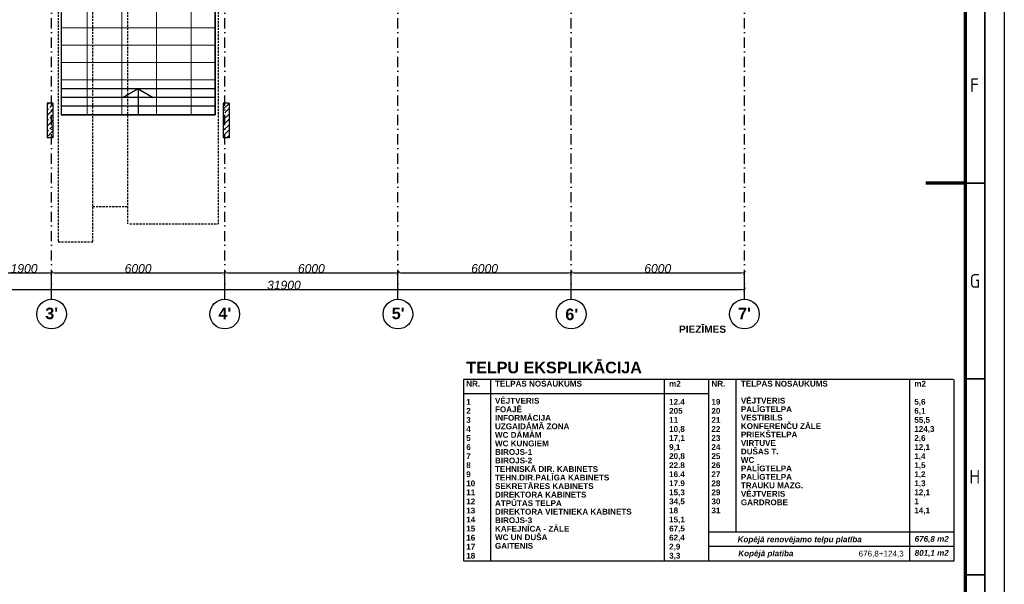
# Model space of a CAD drawing. Header units: millimetres. Extents: x -1662057 to -197461, y -941126 to 63888.
# Tile 157 of 209: x -1582063 to -1547956, y -335317 to -315755. Entities that reach past the tile are written whole.
import ezdxf

# ---------------------------------------------------------------- set-up
doc = ezdxf.new("R2010")
doc.units = ezdxf.units.MM
doc.linetypes.add('Dashed', pattern=[112.5, 75, -37.5])
doc.linetypes.add('Dot & Dashed', pattern=[670.277762, 352.777767, -176.388884, 0, -141.111112])
doc.layers.get('0').update_dxf_attribs({"linetype": 'CONTINUOUS'})
doc.layers.get('Defpoints').update_dxf_attribs({"linetype": 'CONTINUOUS'})
for name, color, linetype in [('Annotation - Text', 252, 'CONTINUOUS'), ('Ar-Eksplikacijas', 7, 'CONTINUOUS'), ('AR-Hatch', 7, 'CONTINUOUS'), ('Ar-Izmeri.Asis', 7, 'CONTINUOUS'), ('AR-PIEZIMES', 7, 'CONTINUOUS'), ('Ar-TEKSTI', 7, 'CONTINUOUS'), ('Rasējuma lapa', 7, 'CONTINUOUS'), ('sienas es', 7, 'CONTINUOUS')]:
    doc.layers.add(name, color=color, linetype=linetype)
doc.styles.add('GENERATED_STYLE_1', font='arial.ttf')
doc.styles.add('GENERATED_STYLE_2', font='arialbd.ttf')
doc.styles.add('GENERATED_STYLE_3', font='ariali.ttf')
doc.styles.add('GENERATED_STYLE_4', font='arialbi.ttf')
doc.styles.add('GENERATED_STYLE_5', font='arialbd.ttf')
doc.styles.add('ISO', font='iso')
doc.dimstyles.new('GENERATED_STYLE__4', dxfattribs={"dimtxt": 300, "dimasz": 95, "dimexe": 0.18, "dimexo": 300, "dimgap": 0.09, "dimtad": 1, "dimtih": 1, "dimtoh": 1, "dimdec": 0, "dimzin": 0, "dimdsep": 46, "dimtxsty": 'GENERATED_STYLE_3', "dimblk": 'ARROWHEAD_2', "dimblk1": 'ARROWHEAD_2', "dimblk2": 'ARROWHEAD_2', "dimcen": 0.09, "dimclrd": 39, "dimclre": 39, "dimclrt": 7, "dimadec": 0, "dimazin": 0, "dimtfac": 1, "dimtdec": 4, "dimtmove": 0, "dimatfit": 3, "dimfxl": 1, "dimtolj": 1, "dimtzin": 0, "dimarcsym": 0})
pattern_1 = [(45, (-2156922.72, -173838.03), (-183.84776, 183.84776), []), (45, (-2157014.64, -173746.1), (-183.84776, 183.84776), [194.99999, -65])]

# ---------------------------------------------------------------- blocks, each defined once
blk = doc.blocks.new('ARROWHEAD_2')
at = {"color": 0, "linetype": 'Continuous', "lineweight": 0}
for p, q in [((0, 0), (-1, 0)), ((-0.38, -0.66), (0.38, 0.66))]:
    blk.add_line(p, q, dxfattribs=at)
blk = doc.blocks.new('*D1335')
at = {"layer": 'Ar-Izmeri.Asis', "color": 39, "linetype": 'Continuous', "lineweight": -2, "transparency": 16777216}
for p, q in [((-1588859, -325140), (-1588859, -325104)), ((-1588764, -325104), (-1557055, -325104)), ((-1556960, -325140), (-1556960, -325104))]:
    blk.add_line(p, q, dxfattribs=at)
at = {"layer": 'Defpoints', "color": 0, "linetype": 'Continuous', "transparency": 16777216}
for p in [(-1556960, -325104), (-1588859, -325440), (-1556960, -325440)]:
    blk.add_point(p, dxfattribs=at)
at = {"layer": 'Ar-Izmeri.Asis', "color": 39, "linetype": 'Continuous', "lineweight": -2, "transparency": 16777216, "xscale": 95, "yscale": 95, "zscale": 95, "rotation": 180}
blk.add_blockref('ARROWHEAD_2', (-1588859, -325104), dxfattribs=at)
at = {"layer": 'Ar-Izmeri.Asis', "color": 39, "linetype": 'Continuous', "lineweight": -2, "transparency": 16777216, "xscale": 95, "yscale": 95, "zscale": 95}
blk.add_blockref('ARROWHEAD_2', (-1556960, -325104), dxfattribs=at)
at = {"layer": 'Ar-Izmeri.Asis', "color": 7, "linetype": 'Continuous', "lineweight": 9, "transparency": 16777216, "insert": (-1572910, -324951), "char_height": 300, "attachment_point": 5, "style": 'GENERATED_STYLE_3'}
blk.add_mtext('\\A1;31900', dxfattribs=at)
blk = doc.blocks.new('*D1337')
at = {"layer": 'Ar-Izmeri.Asis', "color": 39, "linetype": 'Continuous', "lineweight": -2, "transparency": 16777216}
for p, q in [((-1582859, -325140), (-1582859, -324529)), ((-1582764, -324529), (-1581055, -324529)), ((-1580960, -325140), (-1580960, -324529))]:
    blk.add_line(p, q, dxfattribs=at)
at = {"layer": 'Defpoints', "color": 0, "linetype": 'Continuous', "transparency": 16777216}
for p in [(-1580960, -324529), (-1582859, -325440), (-1580960, -325440)]:
    blk.add_point(p, dxfattribs=at)
at = {"layer": 'Ar-Izmeri.Asis', "color": 39, "linetype": 'Continuous', "lineweight": -2, "transparency": 16777216, "xscale": 95, "yscale": 95, "zscale": 95, "rotation": 180}
blk.add_blockref('ARROWHEAD_2', (-1582859, -324529), dxfattribs=at)
at = {"layer": 'Ar-Izmeri.Asis', "color": 39, "linetype": 'Continuous', "lineweight": -2, "transparency": 16777216, "xscale": 95, "yscale": 95, "zscale": 95}
blk.add_blockref('ARROWHEAD_2', (-1580960, -324529), dxfattribs=at)
at = {"layer": 'Ar-Izmeri.Asis', "color": 7, "linetype": 'Continuous', "lineweight": 9, "transparency": 16777216, "insert": (-1581910, -324376), "char_height": 300, "attachment_point": 5, "style": 'GENERATED_STYLE_3'}
blk.add_mtext('\\A1;1900', dxfattribs=at)
blk = doc.blocks.new('*D1338')
at = {"layer": 'Ar-Izmeri.Asis', "color": 39, "linetype": 'Continuous', "lineweight": -2, "transparency": 16777216}
for p, q in [((-1580960, -325140), (-1580960, -324529)), ((-1580865, -324529), (-1575054, -324529)), ((-1574959, -325140), (-1574959, -324529))]:
    blk.add_line(p, q, dxfattribs=at)
at = {"layer": 'Defpoints', "color": 0, "linetype": 'Continuous', "transparency": 16777216}
for p in [(-1574959, -324529), (-1580960, -325440), (-1574959, -325440)]:
    blk.add_point(p, dxfattribs=at)
at = {"layer": 'Ar-Izmeri.Asis', "color": 39, "linetype": 'Continuous', "lineweight": -2, "transparency": 16777216, "xscale": 95, "yscale": 95, "zscale": 95, "rotation": 180}
blk.add_blockref('ARROWHEAD_2', (-1580960, -324529), dxfattribs=at)
at = {"layer": 'Ar-Izmeri.Asis', "color": 39, "linetype": 'Continuous', "lineweight": -2, "transparency": 16777216, "xscale": 95, "yscale": 95, "zscale": 95}
blk.add_blockref('ARROWHEAD_2', (-1574959, -324529), dxfattribs=at)
at = {"layer": 'Ar-Izmeri.Asis', "color": 7, "linetype": 'Continuous', "lineweight": 9, "transparency": 16777216, "insert": (-1577960, -324376), "char_height": 300, "attachment_point": 5, "style": 'GENERATED_STYLE_3'}
blk.add_mtext('\\A1;6000', dxfattribs=at)
blk = doc.blocks.new('*D1339')
at = {"layer": 'Ar-Izmeri.Asis', "color": 39, "linetype": 'Continuous', "lineweight": -2, "transparency": 16777216}
for p, q in [((-1574959, -325140), (-1574959, -324529)), ((-1574864, -324529), (-1569054, -324529)), ((-1568959, -325140), (-1568959, -324529))]:
    blk.add_line(p, q, dxfattribs=at)
at = {"layer": 'Defpoints', "color": 0, "linetype": 'Continuous', "transparency": 16777216}
for p in [(-1568959, -324529), (-1574959, -325440), (-1568959, -325440)]:
    blk.add_point(p, dxfattribs=at)
at = {"layer": 'Ar-Izmeri.Asis', "color": 39, "linetype": 'Continuous', "lineweight": -2, "transparency": 16777216, "xscale": 95, "yscale": 95, "zscale": 95, "rotation": 180}
blk.add_blockref('ARROWHEAD_2', (-1574959, -324529), dxfattribs=at)
at = {"layer": 'Ar-Izmeri.Asis', "color": 39, "linetype": 'Continuous', "lineweight": -2, "transparency": 16777216, "xscale": 95, "yscale": 95, "zscale": 95}
blk.add_blockref('ARROWHEAD_2', (-1568959, -324529), dxfattribs=at)
at = {"layer": 'Ar-Izmeri.Asis', "color": 7, "linetype": 'Continuous', "lineweight": 9, "transparency": 16777216, "insert": (-1571959, -324376), "char_height": 300, "attachment_point": 5, "style": 'GENERATED_STYLE_3'}
blk.add_mtext('\\A1;6000', dxfattribs=at)
blk = doc.blocks.new('*D1340')
at = {"layer": 'Ar-Izmeri.Asis', "color": 39, "linetype": 'Continuous', "lineweight": -2, "transparency": 16777216}
for p, q in [((-1568959, -325140), (-1568959, -324529)), ((-1568864, -324529), (-1563054, -324529)), ((-1562959, -325140), (-1562959, -324529))]:
    blk.add_line(p, q, dxfattribs=at)
at = {"layer": 'Defpoints', "color": 0, "linetype": 'Continuous', "transparency": 16777216}
for p in [(-1562959, -324529), (-1568959, -325440), (-1562959, -325440)]:
    blk.add_point(p, dxfattribs=at)
at = {"layer": 'Ar-Izmeri.Asis', "color": 39, "linetype": 'Continuous', "lineweight": -2, "transparency": 16777216, "xscale": 95, "yscale": 95, "zscale": 95, "rotation": 180}
blk.add_blockref('ARROWHEAD_2', (-1568959, -324529), dxfattribs=at)
at = {"layer": 'Ar-Izmeri.Asis', "color": 39, "linetype": 'Continuous', "lineweight": -2, "transparency": 16777216, "xscale": 95, "yscale": 95, "zscale": 95}
blk.add_blockref('ARROWHEAD_2', (-1562959, -324529), dxfattribs=at)
at = {"layer": 'Ar-Izmeri.Asis', "color": 7, "linetype": 'Continuous', "lineweight": 9, "transparency": 16777216, "insert": (-1565959, -324376), "char_height": 300, "attachment_point": 5, "style": 'GENERATED_STYLE_3'}
blk.add_mtext('\\A1;6000', dxfattribs=at)
blk = doc.blocks.new('*D1341')
at = {"layer": 'Ar-Izmeri.Asis', "color": 39, "linetype": 'Continuous', "lineweight": -2, "transparency": 16777216}
for p, q in [((-1562959, -325140), (-1562959, -324529)), ((-1562864, -324529), (-1557055, -324529)), ((-1556960, -325140), (-1556960, -324529))]:
    blk.add_line(p, q, dxfattribs=at)
at = {"layer": 'Defpoints', "color": 0, "linetype": 'Continuous', "transparency": 16777216}
for p in [(-1556960, -324529), (-1562959, -325440), (-1556960, -325440)]:
    blk.add_point(p, dxfattribs=at)
at = {"layer": 'Ar-Izmeri.Asis', "color": 39, "linetype": 'Continuous', "lineweight": -2, "transparency": 16777216, "xscale": 95, "yscale": 95, "zscale": 95, "rotation": 180}
blk.add_blockref('ARROWHEAD_2', (-1562959, -324529), dxfattribs=at)
at = {"layer": 'Ar-Izmeri.Asis', "color": 39, "linetype": 'Continuous', "lineweight": -2, "transparency": 16777216, "xscale": 95, "yscale": 95, "zscale": 95}
blk.add_blockref('ARROWHEAD_2', (-1556960, -324529), dxfattribs=at)
at = {"layer": 'Ar-Izmeri.Asis', "color": 7, "linetype": 'Continuous', "lineweight": 9, "transparency": 16777216, "insert": (-1559960, -324376), "char_height": 300, "attachment_point": 5, "style": 'GENERATED_STYLE_3'}
blk.add_mtext('\\A1;6000', dxfattribs=at)
blk = doc.blocks.new('A1_L')
at = {"layer": 'Rasējuma lapa'}
blk.add_line((0, 594), (0, 0), dxfattribs=at)
at = {"layer": 'Rasējuma lapa', "lineweight": 35}
for p, q in [((-5, 589), (-5, 5)), ((-5, 297), (-10, 297)), ((-5, 247), (-10, 247)), ((-5, 197), (-10, 197))]:
    blk.add_line(p, q, dxfattribs=at)
at = {"layer": 'Rasējuma lapa', "lineweight": 70}
for p, q in [((-10, 584), (-10, 10)), ((-10, 297), (-20, 297))]:
    blk.add_line(p, q, dxfattribs=at)
at = {"layer": 'Rasējuma lapa', "style": 'ISO'}
for s, p in [('F', (-8.72, 320.25)), ('G', (-8.81, 270.25)), ('H', (-8.9, 220.25))]:
    blk.add_text(s, height=3.5, dxfattribs=at).set_placement(p)
blk = doc.blocks.new('*U1264')
at = {"layer": 'Rasējuma lapa'}
blk.add_blockref('A1_L', (0, 0), dxfattribs=at)

msp = doc.modelspace()

# ---------------------------------------------------------------- hatches: boundary and pattern name
at = {"layer": 'AR-Hatch', "linetype": 'Continuous', "lineweight": 13, "true_color": 0x636466}
h = msp.add_hatch(dxfattribs=at)
h.set_pattern_fill('GRID_60X120', color=251, style=0, pattern_type=2)
h.set_pattern_definition([(0, (-2156922.7, -173838.03), (0, 600), []), (90, (-2156922.7, -173838), (-1200, 0), [])])
h.paths.add_polyline_path([(-1580629.48073, -319047.78808), (-1575289.48073, -319047.78808), (-1575289.48073, -315247.78808), (-1575369.48073, -315247.78808), (-1575370.82177, -313947.78808), (-1580549.48073, -313947.78808), (-1580549.48073, -315247.78808), (-1580629.48073, -315247.78808)], flags=0)
at = {"layer": 'AR-Hatch', "linetype": 'Continuous', "lineweight": 9, "true_color": 0x636466}
h = msp.add_hatch(dxfattribs=at)
h.set_pattern_fill('BRASS_BRONZE', color=251, style=0, pattern_type=2)
h.set_pattern_definition(pattern_1)
h.paths.add_polyline_path([(-1581109.48073, -318647.78808), (-1580909.48073, -318647.78808), (-1580909.48073, -319847.78808), (-1581109.48073, -319847.78808)], flags=0)
h = msp.add_hatch(dxfattribs=at)
h.set_pattern_fill('BRASS_BRONZE', color=251, style=0, pattern_type=2)
h.set_pattern_definition(pattern_1)
h.paths.add_polyline_path([(-1575009.48073, -318647.78808), (-1574809.48073, -318647.78808), (-1574809.48073, -319847.78808), (-1575009.48073, -319847.78808)], flags=0)

# ---------------------------------------------------------------- linework, layer by layer
at = {"layer": 'Ar-Eksplikacijas', "linetype": 'Continuous'}
for p, q in [((-1566690.33624, -328220.97489), (-1566690.33624, -334506.97399)), ((-1558219.34597, -328220.97489), (-1566690.33624, -328220.97489)), ((-1565752.70318, -328220.97489), (-1565752.70318, -334506.97399)), ((-1559734.0272, -328220.97489), (-1559734.0272, -334506.97399)), ((-1549726.68518, -328220.97489), (-1558197.67545, -328220.97489)), ((-1558197.67545, -328220.97489), (-1558197.67545, -334506.97399)), ((-1558197.67545, -328220.97489), (-1558197.67545, -334506.97399)), ((-1557260.04238, -328220.97489), (-1557260.04238, -333500.56875)), ((-1551241.36641, -328220.97489), (-1551241.36641, -334506.97399)), ((-1549705.01466, -328220.97489), (-1549705.01466, -334506.97399)), ((-1566690.33624, -328709.24604), (-1558190.33624, -328709.24604)), ((-1558197.67545, -333500.56875), (-1549697.67545, -333500.56875)), ((-1558197.67545, -334000.56875), (-1549697.67545, -334000.56875)), ((-1566690.33624, -334506.97399), (-1558190.33624, -334506.97399)), ((-1558197.67545, -334506.97399), (-1549697.67545, -334506.97399))]:
    msp.add_line(p, q, dxfattribs=at)
at = {"layer": 'AR-Hatch', "color": 251, "linetype": 'Continuous', "true_color": 0x636466, "flags": 128}
msp.add_lwpolyline([(-1580629.48073, -319047.78808), (-1575289.48073, -319047.78808), (-1575289.48073, -315247.78808), (-1575369.48073, -315247.78808), (-1575370.82177, -313947.78808), (-1580549.48073, -313947.78808), (-1580549.48073, -315247.78808), (-1580629.48073, -315247.78808)], close=True, dxfattribs=at)
at = {"layer": 'AR-Hatch', "color": 251, "linetype": 'Continuous', "lineweight": 20, "true_color": 0x636466, "flags": 128}
for points in [[(-1581109.48073, -318647.78808), (-1580909.48073, -318647.78808), (-1580909.48073, -319847.78808), (-1581109.48073, -319847.78808)], [(-1575009.48073, -318647.78808), (-1574809.48073, -318647.78808), (-1574809.48073, -319847.78808), (-1575009.48073, -319847.78808)]]:
    msp.add_lwpolyline(points, close=True, dxfattribs=at)
at = {"layer": 'Ar-Izmeri.Asis', "color": 251, "linetype": 'Dot & Dashed', "true_color": 0x636466}
for p, q in [((-1562959.48073, -325440.4107), (-1562959.48073, -314037.78808)), ((-1580959.69844, -325440.4107), (-1580959.69844, -314344.90811)), ((-1574959.48073, -325440.4107), (-1574959.48073, -314344.90811)), ((-1568959.48073, -325440.4107), (-1568959.48073, -314344.90811)), ((-1556959.87956, -325440.4107), (-1556959.87956, -314127.23593))]:
    msp.add_line(p, q, dxfattribs=at)
at = {"layer": 'Ar-Izmeri.Asis', "color": 251, "linetype": 'Continuous', "true_color": 0x636466}
for centre in [(-1580959.69844, -325953.98205), (-1574959.48073, -325953.98205), (-1568959.48073, -325953.98205), (-1562959.48073, -325953.98205), (-1556959.87956, -325953.98205)]:
    msp.add_circle(centre, 513.57134, dxfattribs=at)
at = {"layer": 'sienas es', "color": 251, "linetype": 'Dashed', "true_color": 0x636466}
for p, q in [((-1580729.48073, -315247.78808), (-1580729.48073, -323447.78808)), ((-1579529.48073, -323447.78808), (-1579529.48073, -315247.78808)), ((-1578329.48073, -315247.78808), (-1578329.48073, -322824.20438)), ((-1575189.48073, -315247.78808), (-1575189.48073, -322824.20438)), ((-1579529.48073, -322224.20438), (-1578329.48073, -322224.20438)), ((-1578249.48073, -322824.20438), (-1575189.48073, -322824.20438)), ((-1580729.48073, -323447.78808), (-1579529.48073, -323447.78808))]:
    msp.add_line(p, q, dxfattribs=at)
at = {"layer": 'sienas es', "color": 251, "linetype": 'Continuous', "true_color": 0x636466}
for p, q in [((-1580629.48073, -315247.78808), (-1580629.48073, -319047.78808)), ((-1575289.48073, -315247.78808), (-1575289.48073, -319047.78808)), ((-1575289.48073, -318147.78808), (-1580629.48073, -318147.78808)), ((-1577959.48073, -318147.78808), (-1578477.83599, -318447.78808)), ((-1577959.48073, -318147.78808), (-1577959.48073, -319047.78808)), ((-1577959.48073, -318147.78808), (-1577441.12548, -318447.78808)), ((-1575289.48073, -318447.78808), (-1580629.48073, -318447.78808)), ((-1581109.48073, -318647.78808), (-1581109.48073, -319847.78808)), ((-1580909.48073, -318647.78808), (-1581109.48073, -318647.78808)), ((-1580909.48073, -318647.78808), (-1580909.48073, -319847.78808)), ((-1575289.48073, -318747.78808), (-1580629.48073, -318747.78808)), ((-1575009.48073, -318647.78808), (-1575009.48073, -319847.78808)), ((-1574809.48073, -318647.78808), (-1575009.48073, -318647.78808)), ((-1574809.48073, -318647.78808), (-1574809.48073, -319847.78808)), ((-1575289.48073, -319047.78808), (-1580629.48073, -319047.78808)), ((-1580909.48073, -319847.78808), (-1581109.48073, -319847.78808)), ((-1574809.48073, -319847.78808), (-1575009.48073, -319847.78808))]:
    msp.add_line(p, q, dxfattribs=at)

# ---------------------------------------------------------------- block references
at = {"layer": 'Rasējuma lapa', "xscale": 135.6730224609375, "yscale": 135.6730224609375, "zscale": 135.6730224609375}
msp.add_blockref('*U1264', (-1547956.19836, -361710.6175), dxfattribs=at)

# ---------------------------------------------------------------- texts
at = {"layer": 'Annotation - Text', "linetype": 'Continuous', "char_height": 200, "attachment_point": 2}
for s, insert, style in [('{Kopējā renovējamo telpu platība}', (-1555043.86847, -333659.81354), 'GENERATED_STYLE_4'), ('{676,8 m2}', (-1550470.81609, -333643.47887), 'GENERATED_STYLE_4'), ('{Kopējā platība}', (-1556215.06975, -334145.64641), 'GENERATED_STYLE_4'), ('{676,8+\\C1;124,3}', (-1552221.77148, -334153.15681), 'GENERATED_STYLE_1'), ('{801,1 m2}', (-1550470.81609, -334129.31174), 'GENERATED_STYLE_4')]:
    msp.add_mtext(s, dxfattribs=dict(at, insert=insert, style=style))
at = {"layer": 'AR-PIEZIMES', "color": 251, "linetype": 'Continuous', "true_color": 0x636466, "attachment_point": 1, "style": 'GENERATED_STYLE_5'}
for s, insert, char_height in [("{3'}", (-1581177.29879, -325731.12452), 400), ("{4'}", (-1575179.90392, -325730.78133), 400), ("{5'}", (-1569177.08108, -325731.12452), 400), ("{7'}", (-1557177.47991, -325731.12452), 400), ("{6'}", (-1563161.64085, -325763.393), 400), ('{PIEZĪMES}', (-1559224.30549, -326353.64873), 250)]:
    msp.add_mtext(s, dxfattribs=dict(at, insert=insert, char_height=char_height))
at = {"layer": 'AR-PIEZIMES', "linetype": 'Continuous', "insert": (-1566594.38864, -327605.75452), "char_height": 400, "attachment_point": 1, "style": 'GENERATED_STYLE_5'}
msp.add_mtext('{TELPU EKSPLIKĀCIJA}', dxfattribs=at)
at = {"layer": 'AR-PIEZIMES', "linetype": 'Continuous', "char_height": 200, "attachment_point": 1, "style": 'GENERATED_STYLE_2'}
for s, insert, width, line_spacing_factor in [('{NR.\\P\\P1\\P2\\P3\\P4\\P5\\P6\\P7\\P8\\P9\\P10\\P11\\P12\\P13\\P14\\P15\\P16\\P17\\P18}', (-1566594.38864, -328266.96712), 702.1849905, 0.941058), ('{m2\\P \\P12.4\\P205\\P11\\P10,8\\P17,1\\P9,1\\P20,8\\P22.8\\P16.4\\P17.9\\P15,3\\P34,5\\P18\\P15,1\\P67,5\\P62,4\\P2,9\\P3,3}', (-1559566.40575, -328266.68917), 1151.0639793, 0.940513), ('{NR.\\P\\P19\\P20\\P21\\P22\\P23\\P24\\P25\\P26\\P27\\P28\\P29\\P30\\P31}', (-1558101.72785, -328266.96712), 702.1849905, 0.940766), ('{m2\\P \\P5,6\\P6,1\\P55,5\\P\\C1;124,3\\P\\C7;2,6\\P12,1\\P1,4\\P1,5\\P1,2\\P1,3\\P12,1\\P1\\P14,1}', (-1551073.74496, -328266.68917), 1151.0639793, 0.940642)]:
    msp.add_mtext(s, dxfattribs=dict(at, insert=insert, width=width, line_spacing_factor=line_spacing_factor))
at = {"layer": 'Ar-TEKSTI', "linetype": 'Continuous', "char_height": 200, "width": 5531.1038321, "attachment_point": 1, "style": 'GENERATED_STYLE_2'}
for s, insert, line_spacing_factor in [('{TELPAS NOSAUKUMS\\P\\PVĒJTVERIS\\PFOAJĒ\\PINFORMĀCIJA\\PUZGAIDĀMĀ ZONA\\PWC DĀMĀM\\PWC KUNGIEM\\PBIROJS-1\\PBIROJS-2\\PTEHNISKĀ DIR. KABINETS\\PTEHN.DIR.PALĪGA KABINETS\\PSEKRETĀRES KABINETS\\PDIREKTORA KABINETS\\PATPŪTAS TELPA\\PDIREKTORA VIETNIEKA KABINETS\\PBIROJS-3\\PKAFEJNĪCA - ZĀLE\\PWC UN DUŠA\\PGAITENIS}', (-1565598.44074, -328266.71135), 0.886621), ('{TELPAS NOSAUKUMS\\P\\PVĒJTVERIS\\PPALĪGTELPA\\PVESTIBILS\\PKONFERENČU ZĀLE\\PPRIEKŠTELPA\\PVIRTUVE\\PDUŠAS T.\\PWC\\PPALĪGTELPA\\PPALĪGTELPA\\PTRAUKU MAZG.\\PVĒJTVERIS\\PGARDROBE}', (-1557081.18762, -328266.68917), 0.880533)]:
    msp.add_mtext(s, dxfattribs=dict(at, insert=insert, line_spacing_factor=line_spacing_factor))

# ---------------------------------------------------------------- dimensions: what is measured, and where the dimension line sits
at = {"layer": 'Ar-Izmeri.Asis', "color": 251, "linetype": 'Continuous', "lineweight": 9, "true_color": 0x636466}
for base, p1, p2, picture, middle in [((-1580959.69844, -324529.02253), (-1582859.43059, -325440.4107), (-1580959.69844, -325440.4107), '*D1337', (-1581909.56451, -324375.76064)), ((-1574959.48073, -324529.02253), (-1580959.69844, -325440.4107), (-1574959.48073, -325440.4107), '*D1338', (-1577959.58958, -324375.76064)), ((-1568959.48073, -324529.02253), (-1574959.48073, -325440.4107), (-1568959.48073, -325440.4107), '*D1339', (-1571959.48073, -324375.76064)), ((-1562959.48073, -324529.02253), (-1568959.48073, -325440.4107), (-1562959.48073, -325440.4107), '*D1340', (-1565959.48073, -324375.76064)), ((-1556959.87956, -324529.02253), (-1562959.48073, -325440.4107), (-1556959.87956, -325440.4107), '*D1341', (-1559959.68015, -324375.76064)), ((-1556959.87956, -325103.82944), (-1588859.48073, -325440.4107), (-1556959.87956, -325440.4107), '*D1335', (-1572909.68015, -324950.56755))]:
    dim = msp.add_linear_dim(base=base, p1=p1, p2=p2, dimstyle='GENERATED_STYLE__4', dxfattribs=at)
    dim.commit()
    dim.dimension.update_dxf_attribs({"geometry": picture, "text_midpoint": middle})

doc.saveas('drawing.dxf')
